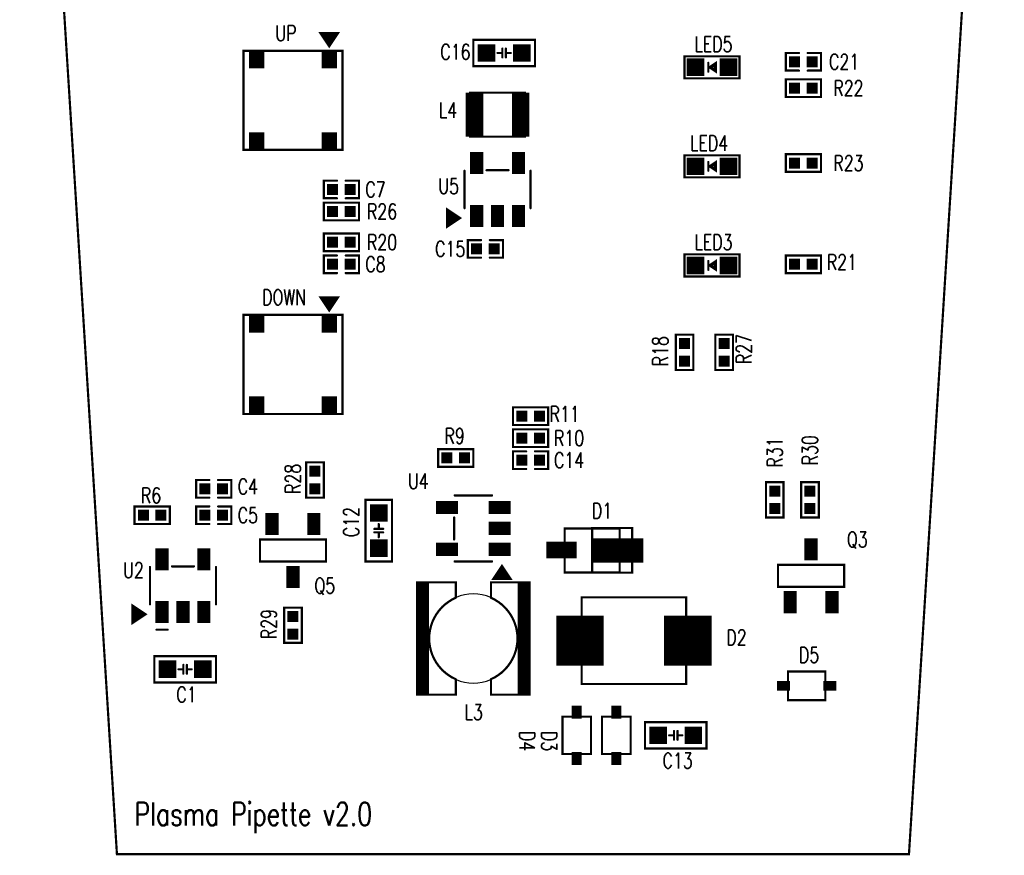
# Model space of a CAD drawing. Extents: x -5.3 to 40.5, y -0.1 to 73.1.
# Tile 1 of 2: x -4.4 to 40.3, y -0.1 to 37.9. Entities that reach past the tile are written whole.
import ezdxf
from ezdxf.enums import TextEntityAlignment as Align

# ---------------------------------------------------------------- set-up
doc = ezdxf.new("R2010")
doc.units = 0
for name, pattern in [('KEEPOUT_00001000$0', [2, 1, 1]), ('TRMIDX_0', [2, 1, 1]), ('TRMIDX_1', [2, 1, 1])]:
    doc.linetypes.add(name, pattern=pattern)
for name, color, linetype in [('BOARD_OUTLINE_00', 254, 'CONTINUOUS'), ('DRIL_NPLTE_THRU_01', 96, 'CONTINUOUS'), ('DRIL_PLTE_THRU_01', 96, 'CONTINUOUS'), ('KEEPOUT_01', 4, 'CONTINUOUS'), ('PADS_INNER', 3, 'CONTINUOUS'), ('PADS_TOP', 3, 'CONTINUOUS'), ('PART_NAME_01', 254, 'CONTINUOUS'), ('PART_TOP_2DLINE_00', 255, 'CONTINUOUS'), ('PART_TOP_2DLINE_01', 255, 'CONTINUOUS'), ('PART_TOP_2DLINE_126', 254, 'CONTINUOUS'), ('PART_TOP_COPPER_01', 255, 'CONTINUOUS'), ('TEXT_126', 254, 'CONTINUOUS')]:
    doc.layers.add(name, color=color, linetype=linetype)
doc.styles.add('W0$1', font='simplex', dxfattribs={"width": 0.75})

# ---------------------------------------------------------------- blocks, each defined once
blk = doc.blocks.new('SMOOTH_0$1')
at = {"const_width": 0.05}
blk.add_lwpolyline([(-0.025, 0, 1), (0.025, 0, 1)], format="xyb", close=True, dxfattribs=at)
blk = doc.blocks.new('BOARD_1')
at = {"layer": 'BOARD_OUTLINE_00', "const_width": 0.1}
blk.add_lwpolyline([(0, -1), (36, -1), (40.28, 67.087, 0.432739), (38.483, 69), (20, 69), (20, 68.94, -0.969914), (18, 68.94), (18, 69), (-2.483, 69, 0.432739), (-4.28, 67.087), (-3.925, 61.595), (-3.92, 61.58), (-3.92, 61.17, -0.414214), (-4.12, 60.97), (-4.17, 60.97, 0.414214), (-4.37, 60.77), (-4.37, 53.3, 0.414214), (-4.07, 53), (-3.67, 53, -0.414214), (-3.37, 52.7), (-3.37, 52.633), (-3.34, 52.26)], format="xyb", close=True, dxfattribs=at)
at = {"layer": 'BOARD_OUTLINE_00'}
for p in [(40.28, 67.087), (0, -1), (36, -1)]:
    blk.add_blockref('SMOOTH_0$1', p, dxfattribs=at)
blk = doc.blocks.new('PART_BODY_TOP_2')
at = {"layer": 'PART_TOP_2DLINE_01', "const_width": 0.1}
for points in [[(-0.2, 0.4), (-0.8, 0.4), (-0.8, -0.4), (-0.2, -0.4)], [(0.2, 0.4), (0.8, 0.4), (0.8, -0.4), (0.2, -0.4)]]:
    blk.add_lwpolyline(points, dxfattribs=at)
at = {"layer": 'PART_TOP_2DLINE_01'}
for p in [(-0.8, 0.4), (-0.2, 0.4), (0.2, 0.4), (0.8, 0.4), (-0.8, -0.4), (-0.2, -0.4), (0.2, -0.4), (0.8, -0.4)]:
    blk.add_blockref('SMOOTH_0$1', p, dxfattribs=at)
blk = doc.blocks.new('DRIL_HOLE_0')
blk.add_lwpolyline([(0, 0, 1), (0, 0, 1)], format="xyb", close=True)
blk = doc.blocks.new('PAD_0')
blk.add_lwpolyline([(0, 0, 1), (0, 0, 1)], format="xyb", close=True)
blk = doc.blocks.new('PAD_1')
at = {"const_width": 0.5}
blk.add_lwpolyline([(-0.25, 0), (0.25, 0)], dxfattribs=at)
blk = doc.blocks.new('STK_TOP_5')
at = {"layer": 'DRIL_NPLTE_THRU_01'}
blk.add_blockref('DRIL_HOLE_0', (0, 0), dxfattribs=at)
at = {"layer": 'PADS_INNER'}
blk.add_blockref('PAD_0', (0, 0), dxfattribs=at)
at = {"layer": 'PADS_TOP'}
blk.add_blockref('PAD_1', (0, 0), dxfattribs=at)
blk = doc.blocks.new('SYM_TOP_4')
for name, p in [('PART_BODY_TOP_2', (0, 0)), ('STK_TOP_5', (-0.4, 0)), ('STK_TOP_5', (0.4, 0))]:
    blk.add_blockref(name, p)
blk = doc.blocks.new('PART_TOP_0')
blk.add_blockref('SYM_TOP_4', (0, 0))
at = {"layer": 'PART_NAME_01', "style": 'W0$1', "width": 0.75}
blk.add_text('C14', height=0.7, rotation=-180, dxfattribs=at).set_placement((-1.75, 0), align=Align.MIDDLE_CENTER)
blk = doc.blocks.new('PART_TOP_1')
blk.add_blockref('SYM_TOP_4', (0, 0))
at = {"layer": 'PART_NAME_01', "style": 'W0$1', "width": 0.75}
blk.add_text('C15', height=0.7, dxfattribs=at).set_placement((-1.6, 0), align=Align.MIDDLE_CENTER)
blk = doc.blocks.new('PART_TOP_5')
blk.add_blockref('SYM_TOP_4', (0, 0))
at = {"layer": 'PART_NAME_01', "style": 'W0$1', "width": 0.75}
blk.add_text('C21', height=0.7, rotation=-180, dxfattribs=at).set_placement((-1.85, 0), align=Align.MIDDLE_CENTER)
blk = doc.blocks.new('PART_TOP_10')
blk.add_blockref('SYM_TOP_4', (0, 0))
at = {"layer": 'PART_NAME_01', "style": 'W0$1', "width": 0.75}
blk.add_text('C4', height=0.7, dxfattribs=at).set_placement((1.55, 0.1), align=Align.MIDDLE_CENTER)
blk = doc.blocks.new('PART_TOP_11')
blk.add_blockref('SYM_TOP_4', (0, 0))
at = {"layer": 'PART_NAME_01', "style": 'W0$1', "width": 0.75}
blk.add_text('C5', height=0.7, dxfattribs=at).set_placement((1.55, 0), align=Align.MIDDLE_CENTER)
blk = doc.blocks.new('PART_BODY_TOP_3')
at = {"layer": 'PART_TOP_2DLINE_00', "const_width": 0.1}
blk.add_lwpolyline([(-1.4, 0.6), (1.4, 0.6), (1.4, -0.6), (-1.4, -0.6)], close=True, dxfattribs=at)
for points in [[(-0.3, 0), (-0.08, 0)], [(-0.08, 0.2), (-0.08, -0.2)], [(0.08, 0.2), (0.08, -0.2)], [(0.08, 0), (0.3, 0)]]:
    blk.add_lwpolyline(points, dxfattribs=at)
at = {"layer": 'PART_TOP_2DLINE_00'}
for p in [(-1.4, 0.6), (1.4, 0.6), (-0.3, 0), (-0.08, 0.2), (-0.08, 0), (0.08, 0.2), (0.08, 0), (0.3, 0), (-0.08, -0.2), (0.08, -0.2), (-1.4, -0.6), (1.4, -0.6)]:
    blk.add_blockref('SMOOTH_0$1', p, dxfattribs=at)
blk = doc.blocks.new('PAD_2')
at = {"const_width": 0.8}
blk.add_lwpolyline([(-0.4, 0), (0.4, 0)], dxfattribs=at)
blk = doc.blocks.new('STK_TOP_6')
at = {"layer": 'DRIL_NPLTE_THRU_01'}
blk.add_blockref('DRIL_HOLE_0', (0, 0), dxfattribs=at)
at = {"layer": 'PADS_INNER'}
blk.add_blockref('PAD_0', (0, 0), dxfattribs=at)
at = {"layer": 'PADS_TOP'}
blk.add_blockref('PAD_2', (0, 0), dxfattribs=at)
blk = doc.blocks.new('SYM_TOP_5')
for name, p in [('PART_BODY_TOP_3', (0, 0)), ('STK_TOP_6', (-0.8, 0)), ('STK_TOP_6', (0.8, 0))]:
    blk.add_blockref(name, p)
blk = doc.blocks.new('PART_TOP_13')
blk.add_blockref('SYM_TOP_5', (0, 0))
at = {"layer": 'PART_NAME_01', "style": 'W0$1', "width": 0.75}
blk.add_text('C1', height=0.7, rotation=180, dxfattribs=at).set_placement((0.4, 1.5))
blk = doc.blocks.new('PART_TOP_14')
blk.add_blockref('SYM_TOP_5', (0, 0))
at = {"layer": 'PART_NAME_01', "style": 'W0$1', "width": 0.75}
blk.add_text('C12', height=0.7, dxfattribs=at).set_placement((-0.3, 0.9))
blk = doc.blocks.new('PART_TOP_15')
blk.add_blockref('SYM_TOP_5', (0, 0))
at = {"layer": 'PART_NAME_01', "style": 'W0$1', "width": 0.75}
blk.add_text('C13', height=0.7, dxfattribs=at).set_placement((-0.6, -1.5))
blk = doc.blocks.new('PART_TOP_16')
blk.add_blockref('SYM_TOP_5', (0, 0))
at = {"layer": 'PART_NAME_01', "style": 'W0$1', "width": 0.75}
blk.add_text('C16', height=0.7, rotation=180, dxfattribs=at).set_placement((2.9, 0.3))
blk = doc.blocks.new('PART_BODY_TOP_21')
at = {"layer": 'PART_TOP_2DLINE_01', "const_width": 0.1}
for points in [[(-1.5, 0.85), (-1.5, -0.85)], [(-0.5, 0.875), (0.5, 0.875)], [(1.5, 0.85), (1.5, -0.85)], [(-2.3, -1), (-2.15, -1)], [(-2.3, -1.1), (-2, -1.1)], [(-2.3, -1.2), (-1.85, -1.2)], [(-2.3, -1.3), (-1.7, -1.3)], [(-2.3, -1.4), (-1.85, -1.4)], [(-2.3, -1.5), (-2, -1.5)], [(-2.3, -1.6), (-2.15, -1.6)]]:
    blk.add_lwpolyline(points, dxfattribs=at)
blk.add_lwpolyline([(-2.3, -0.9), (-1.7, -1.3), (-2.3, -1.7)], close=True, dxfattribs=at)
at = {"layer": 'PART_TOP_2DLINE_01'}
for p in [(-1.5, 0.85), (-0.5, 0.875), (0.5, 0.875), (1.5, 0.85), (-2.3, -0.9), (-1.5, -0.85), (1.5, -0.85), (-2.3, -1), (-2.3, -1.1), (-2.3, -1.2), (-2.3, -1.3), (-2.15, -1), (-2, -1.1), (-1.85, -1.2), (-1.7, -1.3), (-1.7, -1.3), (-2.3, -1.4), (-2.3, -1.5), (-2.3, -1.6), (-2.3, -1.7), (-2.15, -1.6), (-2, -1.5), (-1.85, -1.4)]:
    blk.add_blockref('SMOOTH_0$1', p, dxfattribs=at)
blk = doc.blocks.new('PAD_3')
at = {"const_width": 0.6}
blk.add_lwpolyline([(-0.5, 0), (0.5, 0)], dxfattribs=at)
blk = doc.blocks.new('STK_TOP_7')
at = {"layer": 'DRIL_NPLTE_THRU_01'}
blk.add_blockref('DRIL_HOLE_0', (0, 0), dxfattribs=at)
at = {"layer": 'PADS_INNER'}
blk.add_blockref('PAD_0', (0, 0), dxfattribs=at)
at = {"layer": 'PADS_TOP', "rotation": 90}
blk.add_blockref('PAD_3', (0, 0), dxfattribs=at)
blk = doc.blocks.new('SYM_TOP_23')
for name, p in [('STK_TOP_7', (-0.95, 1.2)), ('STK_TOP_7', (0.95, 1.2)), ('PART_BODY_TOP_21', (0, 0)), ('STK_TOP_7', (-0.95, -1.2)), ('STK_TOP_7', (0, -1.2)), ('STK_TOP_7', (0.95, -1.2))]:
    blk.add_blockref(name, p)
blk = doc.blocks.new('PART_TOP_18')
blk.add_blockref('SYM_TOP_23', (0, 0))
at = {"layer": 'PART_NAME_01', "style": 'W0$1', "width": 0.75}
blk.add_text('U4', height=0.7, rotation=-90, dxfattribs=at).set_placement((2.15, 2.5), align=Align.MIDDLE_CENTER)
blk = doc.blocks.new('PART_BODY_TOP_4')
at = {"layer": 'PART_TOP_2DLINE_00', "const_width": 0.1}
for points in [[(-1.5, 0.85), (-1.5, -0.85)], [(-0.5, 0.875), (0.5, 0.875)], [(1.5, 0.85), (1.5, -0.85)], [(-2.3, -1), (-2.15, -1)], [(-2.3, -1.1), (-2, -1.1)], [(-2.3, -1.2), (-1.85, -1.2)], [(-2.3, -1.3), (-1.7, -1.3)], [(-2.3, -1.4), (-1.85, -1.4)], [(-2.3, -1.5), (-2, -1.5)], [(-2.3, -1.6), (-2.15, -1.6)]]:
    blk.add_lwpolyline(points, dxfattribs=at)
blk.add_lwpolyline([(-2.3, -0.9), (-1.7, -1.3), (-2.3, -1.7)], close=True, dxfattribs=at)
at = {"layer": 'PART_TOP_2DLINE_00'}
for p in [(-1.5, 0.85), (-0.5, 0.875), (0.5, 0.875), (1.5, 0.85), (-2.3, -0.9), (-1.5, -0.85), (1.5, -0.85), (-2.3, -1), (-2.3, -1.1), (-2.3, -1.2), (-2.3, -1.3), (-2.15, -1), (-2, -1.1), (-1.85, -1.2), (-1.7, -1.3), (-1.7, -1.3), (-2.3, -1.4), (-2.3, -1.5), (-2.3, -1.6), (-2.3, -1.7), (-2.15, -1.6), (-2, -1.5), (-1.85, -1.4)]:
    blk.add_blockref('SMOOTH_0$1', p, dxfattribs=at)
blk = doc.blocks.new('SYM_TOP_6')
for name, p in [('STK_TOP_7', (-0.95, 1.2)), ('STK_TOP_7', (0.95, 1.2)), ('PART_BODY_TOP_4', (0, 0)), ('STK_TOP_7', (-0.95, -1.2)), ('STK_TOP_7', (0, -1.2)), ('STK_TOP_7', (0.95, -1.2))]:
    blk.add_blockref(name, p)
blk = doc.blocks.new('PART_TOP_19')
blk.add_blockref('SYM_TOP_6', (0, 0))
at = {"layer": 'PART_NAME_01', "style": 'W0$1', "width": 0.75}
blk.add_text('U5', height=0.7, dxfattribs=at).set_placement((-2.225, 0.15), align=Align.MIDDLE_CENTER)
blk = doc.blocks.new('PART_BODY_TOP_10')
at = {"layer": 'PART_TOP_2DLINE_00', "const_width": 0.1}
blk.add_lwpolyline([(-1.5, 0.5), (1.5, 0.5), (1.5, -0.5), (-1.5, -0.5)], close=True, dxfattribs=at)
at = {"layer": 'PART_TOP_2DLINE_00'}
for p in [(-1.5, 0.5), (1.5, 0.5), (-1.5, -0.5), (1.5, -0.5)]:
    blk.add_blockref('SMOOTH_0$1', p, dxfattribs=at)
blk = doc.blocks.new('SYM_TOP_12')
for name, p in [('STK_TOP_7', (0, 1.2)), ('PART_BODY_TOP_10', (0, 0)), ('STK_TOP_7', (-0.95, -1.2)), ('STK_TOP_7', (0.95, -1.2))]:
    blk.add_blockref(name, p)
blk = doc.blocks.new('PART_TOP_22')
blk.add_blockref('SYM_TOP_12', (0, 0))
at = {"layer": 'PART_NAME_01', "style": 'W0$1', "width": 0.75}
blk.add_text('Q5', height=0.7, rotation=180, dxfattribs=at).set_placement((-1.45, 1.6), align=Align.MIDDLE_CENTER)
blk = doc.blocks.new('PART_BODY_TOP_6')
at = {"layer": 'PART_TOP_2DLINE_01', "const_width": 0.1}
blk.add_lwpolyline([(-0.8, 0.4), (0.8, 0.4), (0.8, -0.4), (-0.8, -0.4)], close=True, dxfattribs=at)
at = {"layer": 'PART_TOP_2DLINE_01'}
for p in [(-0.8, 0.4), (0.8, 0.4), (-0.8, -0.4), (0.8, -0.4)]:
    blk.add_blockref('SMOOTH_0$1', p, dxfattribs=at)
blk = doc.blocks.new('STK_TOP_8')
at = {"layer": 'DRIL_NPLTE_THRU_01'}
blk.add_blockref('DRIL_HOLE_0', (0, 0), dxfattribs=at)
at = {"layer": 'PADS_INNER'}
blk.add_blockref('PAD_0', (0, 0), dxfattribs=at)
at = {"layer": 'PADS_TOP'}
blk.add_blockref('PAD_1', (0, 0), dxfattribs=at)
blk = doc.blocks.new('SYM_TOP_8')
for name, p in [('PART_BODY_TOP_6', (0, 0)), ('STK_TOP_8', (-0.4, 0)), ('STK_TOP_8', (0.4, 0))]:
    blk.add_blockref(name, p)
blk = doc.blocks.new('PART_TOP_24')
blk.add_blockref('SYM_TOP_8', (0, 0))
at = {"layer": 'PART_NAME_01', "style": 'W0$1', "width": 0.75}
blk.add_text('R10', height=0.7, dxfattribs=at).set_placement((1.75, 0), align=Align.MIDDLE_CENTER)
blk = doc.blocks.new('PART_TOP_25')
blk.add_blockref('SYM_TOP_8', (0, 0))
at = {"layer": 'PART_NAME_01', "style": 'W0$1', "width": 0.75}
blk.add_text('R11', height=0.7, rotation=180, dxfattribs=at).set_placement((-1.55, -0.1), align=Align.MIDDLE_CENTER)
blk = doc.blocks.new('PART_TOP_33')
blk.add_blockref('SYM_TOP_8', (0, 0))
at = {"layer": 'PART_NAME_01', "style": 'W0$1', "width": 0.75}
blk.add_text('R28', height=0.7, dxfattribs=at).set_placement((0.05, 1), align=Align.MIDDLE_CENTER)
blk = doc.blocks.new('PART_TOP_34')
blk.add_blockref('SYM_TOP_8', (0, 0))
at = {"layer": 'PART_NAME_01', "style": 'W0$1', "width": 0.75}
blk.add_text('R29', height=0.7, rotation=180, dxfattribs=at).set_placement((-0.05, -1.1), align=Align.MIDDLE_CENTER)
blk = doc.blocks.new('PART_TOP_38')
blk.add_blockref('SYM_TOP_8', (0, 0))
at = {"layer": 'PART_NAME_01', "style": 'W0$1', "width": 0.75}
blk.add_text('R6', height=0.7, rotation=180, dxfattribs=at).set_placement((0.05, -0.9), align=Align.MIDDLE_CENTER)
blk = doc.blocks.new('PART_TOP_41')
blk.add_blockref('SYM_TOP_8', (0, 0))
at = {"layer": 'PART_NAME_01', "style": 'W0$1', "width": 0.75}
blk.add_text('R9', height=0.7, rotation=180, dxfattribs=at).set_placement((0.05, -1), align=Align.MIDDLE_CENTER)
blk = doc.blocks.new('PART_BODY_TOP_9')
at = {"layer": 'PART_TOP_2DLINE_00', "const_width": 0.1}
blk.add_lwpolyline([(-1.25, -1), (1.25, -1), (1.25, 1), (-1.25, 1)], close=True, dxfattribs=at)
at = {"layer": 'PART_TOP_COPPER_01', "linetype": 'TRMIDX_1', "const_width": 0.1}
blk.add_lwpolyline([(0, -1.01), (1.82, -1.01), (1.82, 1.02), (0, 1.02)], close=True, dxfattribs=at)
at = {"layer": 'PART_TOP_2DLINE_00'}
for p in [(-1.25, 1), (1.25, 1), (-1.25, -1), (1.25, -1)]:
    blk.add_blockref('SMOOTH_0$1', p, dxfattribs=at)
at = {"layer": 'PART_TOP_COPPER_01'}
for p in [(0, 1.02), (1.82, 1.02), (0, -1.01), (1.82, -1.01)]:
    blk.add_blockref('SMOOTH_0$1', p, dxfattribs=at)
blk = doc.blocks.new('PAD_6')
at = {"const_width": 0.75}
blk.add_lwpolyline([(-0.69, 0), (0.69, 0)], dxfattribs=at)
blk = doc.blocks.new('STK_TOP_13')
at = {"layer": 'DRIL_PLTE_THRU_01'}
blk.add_blockref('DRIL_HOLE_0', (0, 0), dxfattribs=at)
at = {"layer": 'PADS_INNER'}
blk.add_blockref('PAD_0', (0, 0), dxfattribs=at)
at = {"layer": 'PADS_TOP'}
blk.add_blockref('PAD_6', (0, 0), dxfattribs=at)
blk = doc.blocks.new('PAD_7')
at = {"const_width": 1.1}
blk.add_lwpolyline([(-1.16, 0), (1.16, 0)], dxfattribs=at)
blk = doc.blocks.new('STK_TOP_12')
at = {"layer": 'DRIL_PLTE_THRU_01'}
blk.add_blockref('DRIL_HOLE_0', (0, 0), dxfattribs=at)
at = {"layer": 'PADS_INNER'}
blk.add_blockref('PAD_0', (0, 0), dxfattribs=at)
at = {"layer": 'PADS_TOP'}
blk.add_blockref('PAD_7', (0, 0), dxfattribs=at)
blk = doc.blocks.new('SYM_TOP_11')
for name, p in [('PART_BODY_TOP_9', (0, 0)), ('STK_TOP_12', (1.16, 0)), ('STK_TOP_13', (-1.4, 0.02))]:
    blk.add_blockref(name, p)
blk = doc.blocks.new('PART_TOP_44')
blk.add_blockref('SYM_TOP_11', (0, 0))
at = {"layer": 'PART_NAME_01', "style": 'W0$1', "width": 0.75}
blk.add_text('D1', height=0.7, dxfattribs=at).set_placement((0.45, 1.8), align=Align.MIDDLE_CENTER)
blk = doc.blocks.new('PART_BODY_TOP_11')
at = {"layer": 'PART_TOP_2DLINE_00', "const_width": 0.1}
blk.add_lwpolyline([(-1.25, -1), (1.25, -1), (1.25, 1), (-1.25, 1)], close=True, dxfattribs=at)
at = {"layer": 'PART_TOP_2DLINE_00'}
for p in [(-1.25, 1), (1.25, 1), (-1.25, -1), (1.25, -1)]:
    blk.add_blockref('SMOOTH_0$1', p, dxfattribs=at)
blk = doc.blocks.new('PAD_8')
at = {"const_width": 0.8}
blk.add_lwpolyline([(-1, 0), (1, 0)], dxfattribs=at)
blk = doc.blocks.new('STK_TOP_14')
at = {"layer": 'DRIL_PLTE_THRU_01'}
blk.add_blockref('DRIL_HOLE_0', (0, 0), dxfattribs=at)
at = {"layer": 'PADS_INNER'}
blk.add_blockref('PAD_0', (0, 0), dxfattribs=at)
at = {"layer": 'PADS_TOP', "rotation": 90}
blk.add_blockref('PAD_8', (0, 0), dxfattribs=at)
blk = doc.blocks.new('SYM_TOP_13')
for name, p in [('STK_TOP_14', (-1.05, 0)), ('STK_TOP_14', (1.05, 0)), ('PART_BODY_TOP_11', (0, 0))]:
    blk.add_blockref(name, p)
blk = doc.blocks.new('PART_TOP_45')
blk.add_blockref('SYM_TOP_13', (0, 0))
at = {"layer": 'PART_NAME_01', "style": 'W0$1', "width": 0.75}
blk.add_text('L4', height=0.7, rotation=180, dxfattribs=at).set_placement((2.25, -0.2), align=Align.MIDDLE_CENTER)
blk = doc.blocks.new('PART_BODY_TOP_12')
at = {"layer": 'KEEPOUT_01', "linetype": 'KEEPOUT_00001000$0'}
blk.add_lwpolyline([(-2.025, 0, 1), (2.025, 0, 1)], format="xyb", close=True, dxfattribs=at)
at = {"layer": 'PART_TOP_COPPER_01', "linetype": 'TRMIDX_0', "const_width": 0.1}
blk.add_lwpolyline([(-2.55, 2.55), (-0.8, 2.55), (-0.8, 1.85, 0.651892), (-0.8, -1.85), (-0.8, -2.55), (-2.55, -2.55)], format="xyb", close=True, dxfattribs=at)
at = {"layer": 'PART_TOP_COPPER_01', "linetype": 'TRMIDX_1', "const_width": 0.1}
blk.add_lwpolyline([(0.8, 2.55), (2.55, 2.55), (2.55, -2.55), (0.8, -2.55), (0.8, -1.85, 0.652514), (0.8, 1.85)], format="xyb", close=True, dxfattribs=at)
at = {"layer": 'PART_TOP_COPPER_01'}
for p in [(-2.55, 2.55), (-0.8, 2.55), (0.8, 2.55), (2.55, 2.55), (-0.8, 1.85), (0.8, 1.85), (-0.8, -1.85), (0.8, -1.85), (-2.55, -2.55), (-0.8, -2.55), (0.8, -2.55), (2.55, -2.55)]:
    blk.add_blockref('SMOOTH_0$1', p, dxfattribs=at)
blk = doc.blocks.new('PAD_9')
at = {"const_width": 0.515}
blk.add_lwpolyline([(-2.54, 0), (2.54, 0)], dxfattribs=at)
blk = doc.blocks.new('STK_TOP_15')
at = {"layer": 'DRIL_PLTE_THRU_01'}
blk.add_blockref('DRIL_HOLE_0', (0, 0), dxfattribs=at)
at = {"layer": 'PADS_INNER'}
blk.add_blockref('PAD_0', (0, 0), dxfattribs=at)
at = {"layer": 'PADS_TOP', "rotation": 90}
blk.add_blockref('PAD_9', (0, 0), dxfattribs=at)
blk = doc.blocks.new('SYM_TOP_14')
for name, p in [('STK_TOP_15', (-2.275, 0)), ('STK_TOP_15', (2.275, 0)), ('PART_BODY_TOP_12', (0, 0))]:
    blk.add_blockref(name, p)
blk = doc.blocks.new('PART_TOP_46')
blk.add_blockref('SYM_TOP_14', (0, 0))
at = {"layer": 'PART_NAME_01', "style": 'W0$1', "width": 0.75}
blk.add_text('L3', height=0.7, rotation=180, dxfattribs=at).set_placement((0.4, 3.7))
blk = doc.blocks.new('PART_BODY_TOP_15')
at = {"layer": 'PART_TOP_2DLINE_00', "const_width": 0.1}
for points in [[(-1.5, 0.85), (-1.5, -0.85)], [(-0.5, 0.875), (0.5, 0.875)], [(1.5, 0.85), (1.5, -0.85)], [(-2.3, -1), (-2.15, -1)], [(-2.3, -1.1), (-2, -1.1)], [(-2.3, -1.2), (-1.85, -1.2)], [(-2.3, -1.3), (-1.7, -1.3)], [(-2.3, -1.4), (-1.85, -1.4)], [(-2.3, -1.5), (-2, -1.5)], [(-2.3, -1.6), (-2.15, -1.6)], [(-0.7, -2), (-1.2, -2)]]:
    blk.add_lwpolyline(points, dxfattribs=at)
blk.add_lwpolyline([(-2.3, -0.9), (-1.7, -1.3), (-2.3, -1.7)], close=True, dxfattribs=at)
at = {"layer": 'PART_TOP_2DLINE_00'}
for p in [(-1.5, 0.85), (-0.5, 0.875), (0.5, 0.875), (1.5, 0.85), (-2.3, -0.9), (-1.5, -0.85), (1.5, -0.85), (-2.3, -1), (-2.3, -1.1), (-2.3, -1.2), (-2.3, -1.3), (-2.15, -1), (-2, -1.1), (-1.85, -1.2), (-1.7, -1.3), (-1.7, -1.3), (-2.3, -1.4), (-2.3, -1.5), (-2.3, -1.6), (-2.3, -1.7), (-2.15, -1.6), (-2, -1.5), (-1.85, -1.4), (-1.2, -2), (-0.7, -2)]:
    blk.add_blockref('SMOOTH_0$1', p, dxfattribs=at)
blk = doc.blocks.new('SYM_TOP_17')
for name, p in [('STK_TOP_7', (-0.95, 1.2)), ('STK_TOP_7', (0.95, 1.2)), ('PART_BODY_TOP_15', (0, 0)), ('STK_TOP_7', (-0.95, -1.2)), ('STK_TOP_7', (0, -1.2)), ('STK_TOP_7', (0.95, -1.2))]:
    blk.add_blockref(name, p)
blk = doc.blocks.new('PART_TOP_53')
blk.add_blockref('SYM_TOP_17', (0, 0))
at = {"layer": 'PART_NAME_01', "style": 'W0$1', "width": 0.75}
blk.add_text('U2', height=0.7, dxfattribs=at).set_placement((-2.25, 0.7), align=Align.MIDDLE_CENTER)
blk = doc.blocks.new('PART_TOP_54')
blk.add_blockref('SYM_TOP_8', (0, 0))
at = {"layer": 'PART_NAME_01', "style": 'W0$1', "width": 0.75}
blk.add_text('R18', height=0.7, dxfattribs=at).set_placement((0.05, 1.1), align=Align.MIDDLE_CENTER)
blk = doc.blocks.new('PART_TOP_55')
blk.add_blockref('SYM_TOP_8', (0, 0))
at = {"layer": 'PART_NAME_01', "style": 'W0$1', "width": 0.75}
blk.add_text('R27', height=0.7, dxfattribs=at).set_placement((0.15, -0.9), align=Align.MIDDLE_CENTER)
blk = doc.blocks.new('PART_TOP_59')
blk.add_blockref('SYM_TOP_8', (0, 0))
at = {"layer": 'PART_NAME_01', "style": 'W0$1', "width": 0.75}
blk.add_text('R31', height=0.7, dxfattribs=at).set_placement((2.15, 0), align=Align.MIDDLE_CENTER)
blk = doc.blocks.new('PART_BODY_TOP_18')
at = {"layer": 'PART_TOP_2DLINE_01', "const_width": 0.1}
blk.add_lwpolyline([(-3.05, 2.05), (-2.45, 1.65), (-3.05, 1.25)], close=True, dxfattribs=at)
for points in [[(-3.05, 1.95), (-2.9, 1.95)], [(-3.05, 1.85), (-2.75, 1.85)], [(-3.05, 1.75), (-2.6, 1.75)], [(-3.05, 1.65), (-2.45, 1.65)], [(-3.05, 1.55), (-2.6, 1.55)], [(-3.05, 1.45), (-2.75, 1.45)], [(-3.05, 1.35), (-2.9, 1.35)]]:
    blk.add_lwpolyline(points, dxfattribs=at)
at = {"layer": 'PART_TOP_2DLINE_126', "const_width": 0.1}
for points in [[(-2.25, 2.25), (2.25, 2.25), (2.25, -2.25), (-2.25, -2.25)], [(-2.25, -2.25), (2.25, -2.25), (2.25, 2.25), (-2.25, 2.25)]]:
    blk.add_lwpolyline(points, close=True, dxfattribs=at)
at = {"layer": 'PART_TOP_2DLINE_01'}
for p in [(-3.05, 2.05), (-3.05, 1.95), (-3.05, 1.85), (-3.05, 1.75), (-2.9, 1.95), (-2.75, 1.85), (-2.6, 1.75), (-3.05, 1.65), (-3.05, 1.55), (-3.05, 1.45), (-3.05, 1.35), (-2.9, 1.35), (-2.75, 1.45), (-2.6, 1.55), (-2.45, 1.65), (-2.45, 1.65), (-3.05, 1.25)]:
    blk.add_blockref('SMOOTH_0$1', p, dxfattribs=at)
at = {"layer": 'PART_TOP_2DLINE_126'}
for p in [(-2.25, 2.25), (-2.25, 2.25), (2.25, 2.25), (2.25, 2.25), (-2.25, -2.25), (-2.25, -2.25), (2.25, -2.25), (2.25, -2.25)]:
    blk.add_blockref('SMOOTH_0$1', p, dxfattribs=at)
blk = doc.blocks.new('PAD_15')
at = {"const_width": 0.7}
blk.add_lwpolyline([(-0.425, 0), (0.425, 0)], dxfattribs=at)
blk = doc.blocks.new('STK_TOP_22')
at = {"layer": 'DRIL_NPLTE_THRU_01'}
blk.add_blockref('DRIL_HOLE_0', (0, 0), dxfattribs=at)
at = {"layer": 'PADS_INNER'}
blk.add_blockref('PAD_0', (0, 0), dxfattribs=at)
at = {"layer": 'PADS_TOP'}
blk.add_blockref('PAD_15', (0, 0), dxfattribs=at)
blk = doc.blocks.new('SYM_TOP_20')
for name, p in [('PART_BODY_TOP_18', (0, 0)), ('STK_TOP_22', (-1.875, 1.65)), ('STK_TOP_22', (1.875, 1.65)), ('STK_TOP_22', (-1.875, -1.65)), ('STK_TOP_22', (1.875, -1.65))]:
    blk.add_blockref(name, p)
blk = doc.blocks.new('PART_TOP_60')
blk.add_blockref('SYM_TOP_20', (0, 0))
at = {"layer": 'PART_NAME_01', "style": 'W0$1', "width": 0.75}
blk.add_text('UP', height=0.7, rotation=90, dxfattribs=at).set_placement((-2.7, -0.8))
blk = doc.blocks.new('PART_TOP_61')
blk.add_blockref('SYM_TOP_20', (0, 0))
at = {"layer": 'PART_NAME_01', "style": 'W0$1', "width": 0.75}
blk.add_text('DOWN', height=0.7, rotation=90, dxfattribs=at).set_placement((-2.7, -1.4))
blk = doc.blocks.new('PART_TOP_62')
blk.add_blockref('SYM_TOP_8', (0, 0))
at = {"layer": 'PART_NAME_01', "style": 'W0$1', "width": 0.75}
blk.add_text('R21', height=0.7, dxfattribs=at).set_placement((1.75, 0.1), align=Align.MIDDLE_CENTER)
blk = doc.blocks.new('PART_TOP_63')
blk.add_blockref('SYM_TOP_8', (0, 0))
at = {"layer": 'PART_NAME_01', "style": 'W0$1', "width": 0.75}
blk.add_text('R22', height=0.7, dxfattribs=at).set_placement((2.05, 0), align=Align.MIDDLE_CENTER)
blk = doc.blocks.new('PART_TOP_64')
blk.add_blockref('SYM_TOP_8', (0, 0))
at = {"layer": 'PART_NAME_01', "style": 'W0$1', "width": 0.75}
blk.add_text('R23', height=0.7, dxfattribs=at).set_placement((2.05, 0), align=Align.MIDDLE_CENTER)
blk = doc.blocks.new('PART_BODY_TOP_19')
at = {"layer": 'PART_TOP_2DLINE_01', "const_width": 0.1}
for points in [[(-1.249, 0.5), (1.25, 0.5), (1.25, -0.501), (-1.249, -0.501)], [(-0.12, 0), (0.18, 0.2), (0.18, -0.2)]]:
    blk.add_lwpolyline(points, close=True, dxfattribs=at)
for points in [[(-0.17, 0.2), (-0.17, -0.2)], [(0, 0), (0.11, 0.07), (0.11, -0.07), (0, 0)]]:
    blk.add_lwpolyline(points, dxfattribs=at)
at = {"layer": 'PART_TOP_2DLINE_01'}
for p in [(-1.249, 0.5), (1.25, 0.5), (-0.17, 0.2), (-0.12, 0), (0, 0), (0, 0), (0.11, 0.07), (0.18, 0.2), (-0.17, -0.2), (0.11, -0.07), (0.18, -0.2), (-1.249, -0.501), (1.25, -0.501)]:
    blk.add_blockref('SMOOTH_0$1', p, dxfattribs=at)
blk = doc.blocks.new('STK_TOP_23')
at = {"layer": 'DRIL_NPLTE_THRU_01'}
blk.add_blockref('DRIL_HOLE_0', (0, 0), dxfattribs=at)
at = {"layer": 'PADS_INNER'}
blk.add_blockref('PAD_0', (0, 0), dxfattribs=at)
at = {"layer": 'PADS_TOP'}
blk.add_blockref('PAD_2', (0, 0), dxfattribs=at)
blk = doc.blocks.new('SYM_TOP_21')
for name, p in [('PART_BODY_TOP_19', (0, 0)), ('STK_TOP_23', (-0.75, 0)), ('STK_TOP_23', (0.75, 0))]:
    blk.add_blockref(name, p)
blk = doc.blocks.new('PART_TOP_65')
blk.add_blockref('SYM_TOP_21', (0, 0))
at = {"layer": 'PART_NAME_01', "style": 'W0$1', "width": 0.75}
blk.add_text('LED3', height=0.7, dxfattribs=at).set_placement((-0.8, 0.7))
blk = doc.blocks.new('PART_TOP_66')
blk.add_blockref('SYM_TOP_21', (0, 0))
at = {"layer": 'PART_NAME_01', "style": 'W0$1', "width": 0.75}
blk.add_text('LED4', height=0.7, dxfattribs=at).set_placement((-1, 0.7))
blk = doc.blocks.new('PART_TOP_67')
blk.add_blockref('SYM_TOP_21', (0, 0))
at = {"layer": 'PART_NAME_01', "style": 'W0$1', "width": 0.75}
blk.add_text('LED5', height=0.7, dxfattribs=at).set_placement((-0.8, 0.7))
blk = doc.blocks.new('PART_TOP_70')
blk.add_blockref('SYM_TOP_4', (0, 0))
at = {"layer": 'PART_NAME_01', "style": 'W0$1', "width": 0.75}
blk.add_text('C7', height=0.7, rotation=-180, dxfattribs=at).set_placement((-1.55, 0), align=Align.MIDDLE_CENTER)
blk = doc.blocks.new('PART_TOP_71')
blk.add_blockref('SYM_TOP_4', (0, 0))
at = {"layer": 'PART_NAME_01', "style": 'W0$1', "width": 0.75}
blk.add_text('C8', height=0.7, rotation=-180, dxfattribs=at).set_placement((-1.55, 0), align=Align.MIDDLE_CENTER)
blk = doc.blocks.new('PART_TOP_72')
blk.add_blockref('SYM_TOP_8', (0, 0))
at = {"layer": 'PART_NAME_01', "style": 'W0$1', "width": 0.75}
blk.add_text('R20', height=0.7, dxfattribs=at).set_placement((1.85, 0), align=Align.MIDDLE_CENTER)
blk = doc.blocks.new('PART_TOP_73')
blk.add_blockref('SYM_TOP_8', (0, 0))
at = {"layer": 'PART_NAME_01', "style": 'W0$1', "width": 0.75}
blk.add_text('R26', height=0.7, dxfattribs=at).set_placement((1.85, 0), align=Align.MIDDLE_CENTER)
blk = doc.blocks.new('PART_BODY_TOP_5')
at = {"layer": 'PART_TOP_2DLINE_00', "const_width": 0.1}
blk.add_lwpolyline([(-1.5, 0.5), (1.5, 0.5), (1.5, -0.5), (-1.5, -0.5)], close=True, dxfattribs=at)
at = {"layer": 'PART_TOP_2DLINE_00'}
for p in [(-1.5, 0.5), (1.5, 0.5), (-1.5, -0.5), (1.5, -0.5)]:
    blk.add_blockref('SMOOTH_0$1', p, dxfattribs=at)
blk = doc.blocks.new('SYM_TOP_7')
for name, p in [('STK_TOP_7', (0, 1.2)), ('PART_BODY_TOP_5', (0, 0)), ('STK_TOP_7', (-0.95, -1.2)), ('STK_TOP_7', (0.95, -1.2))]:
    blk.add_blockref(name, p)
blk = doc.blocks.new('PART_TOP_74')
blk.add_blockref('SYM_TOP_7', (0, 0))
at = {"layer": 'PART_NAME_01', "style": 'W0$1', "width": 0.75}
blk.add_text('Q3', height=0.7, dxfattribs=at).set_placement((2.1, 1.65), align=Align.MIDDLE_CENTER)
blk = doc.blocks.new('PART_TOP_75')
blk.add_blockref('SYM_TOP_8', (0, 0))
at = {"layer": 'PART_NAME_01', "style": 'W0$1', "width": 0.75}
blk.add_text('R30', height=0.7, dxfattribs=at).set_placement((2.25, 0), align=Align.MIDDLE_CENTER)
blk = doc.blocks.new('PART_BODY_TOP_20')
at = {"layer": 'PART_TOP_2DLINE_00', "const_width": 0.1}
blk.add_lwpolyline([(-2.375, -1.97), (2.375, -1.97), (2.375, 1.97), (-2.375, 1.97)], close=True, dxfattribs=at)
at = {"layer": 'PART_TOP_2DLINE_00'}
for p in [(-2.375, 1.97), (2.375, 1.97), (-2.375, -1.97), (2.375, -1.97)]:
    blk.add_blockref('SMOOTH_0$1', p, dxfattribs=at)
blk = doc.blocks.new('PAD_17')
blk.add_lwpolyline([(0, 0), (0, 0)])
blk = doc.blocks.new('PAD_18')
at = {"const_width": 2.16}
blk.add_lwpolyline([(-1.13, 0), (1.13, 0)], dxfattribs=at)
blk = doc.blocks.new('STK_TOP_24')
at = {"layer": 'DRIL_PLTE_THRU_01'}
blk.add_blockref('DRIL_HOLE_0', (0, 0), dxfattribs=at)
at = {"layer": 'PADS_INNER'}
blk.add_blockref('PAD_17', (0, 0), dxfattribs=at)
at = {"layer": 'PADS_TOP', "rotation": 90}
blk.add_blockref('PAD_18', (0, 0), dxfattribs=at)
blk = doc.blocks.new('SYM_TOP_22')
for name, p in [('STK_TOP_24', (-2.45, 0)), ('PART_BODY_TOP_20', (0, 0)), ('STK_TOP_24', (2.45, 0))]:
    blk.add_blockref(name, p)
blk = doc.blocks.new('PART_TOP_76')
blk.add_blockref('SYM_TOP_22', (0, 0))
at = {"layer": 'PART_NAME_01', "style": 'W0$1', "width": 0.75}
blk.add_text('D2', height=0.7, rotation=180, dxfattribs=at).set_placement((-4.2, 0.2))
blk = doc.blocks.new('PART_BODY_TOP_25')
at = {"layer": 'PART_TOP_2DLINE_00', "const_width": 0.1}
blk.add_lwpolyline([(-0.85, -0.65), (0.85, -0.65), (0.85, 0.65), (-0.85, 0.65)], close=True, dxfattribs=at)
at = {"layer": 'PART_TOP_2DLINE_00'}
for p in [(-0.85, 0.65), (0.85, 0.65), (-0.85, -0.65), (0.85, -0.65)]:
    blk.add_blockref('SMOOTH_0$1', p, dxfattribs=at)
blk = doc.blocks.new('PAD_25')
at = {"const_width": 0.45}
blk.add_lwpolyline([(-0.295, 0), (0.295, 0)], dxfattribs=at)
blk = doc.blocks.new('STK_TOP_31')
at = {"layer": 'DRIL_PLTE_THRU_01'}
blk.add_blockref('DRIL_HOLE_0', (0, 0), dxfattribs=at)
at = {"layer": 'PADS_INNER'}
blk.add_blockref('PAD_0', (0, 0), dxfattribs=at)
at = {"layer": 'PADS_TOP'}
blk.add_blockref('PAD_25', (0, 0), dxfattribs=at)
blk = doc.blocks.new('SYM_TOP_27')
for name, p in [('PART_BODY_TOP_25', (0, 0)), ('STK_TOP_31', (-1.055, 0)), ('STK_TOP_31', (1.055, 0))]:
    blk.add_blockref(name, p)
blk = doc.blocks.new('PART_TOP_82')
blk.add_blockref('SYM_TOP_27', (0, 0))
at = {"layer": 'PART_NAME_01', "style": 'W0$1', "width": 0.75}
blk.add_text('D3', height=0.7, rotation=180, dxfattribs=at).set_placement((0.2, 1.6))
blk = doc.blocks.new('PART_TOP_83')
blk.add_blockref('SYM_TOP_27', (0, 0))
at = {"layer": 'PART_NAME_01', "style": 'W0$1', "width": 0.75}
blk.add_text('D4', height=0.7, rotation=180, dxfattribs=at).set_placement((0.2, 4.4))
blk = doc.blocks.new('PART_TOP_84')
blk.add_blockref('SYM_TOP_27', (0, 0))
at = {"layer": 'PART_NAME_01', "style": 'W0$1', "width": 0.75}
blk.add_text('D5', height=0.7, rotation=180, dxfattribs=at).set_placement((0.35, -1.05))

msp = doc.modelspace()

# ---------------------------------------------------------------- block references
for name, p in [('BOARD_1', (0, 1)), ('PART_TOP_67', (27.05, 35.75)), ('PART_TOP_63', (31.2, 34.8)), ('PART_TOP_66', (27.05, 31.25)), ('PART_TOP_19', (17.3, 30.2)), ('PART_TOP_64', (31.2, 31.4)), ('PART_TOP_73', (10.2, 29.2)), ('PART_TOP_72', (10.2, 27.8)), ('PART_TOP_1', (16.75, 27.5)), ('PART_TOP_65', (27.05, 26.75)), ('PART_TOP_62', (31.2, 26.8)), ('PART_TOP_24', (18.8, 18.9)), ('PART_TOP_10', (4.4, 16.6)), ('PART_TOP_11', (4.4, 15.4)), ('PART_TOP_44', (21.6, 13.8)), ('PART_TOP_74', (31.55, 12.65)), ('PART_TOP_53', (3, 12.2)), ('PART_TOP_15', (25.4, 5.4))]:
    msp.add_blockref(name, p)
for name, p, rotation in [('PART_TOP_60', (8, 34.25), 270), ('PART_TOP_16', (17.6, 36.4), 180), ('PART_TOP_5', (31.2, 36), 180), ('PART_TOP_45', (17.3, 33.6), 180), ('PART_TOP_70', (10.2, 30.2), 180), ('PART_TOP_71', (10.2, 26.8), 180), ('PART_TOP_61', (8, 22.25), 270), ('PART_TOP_54', (25.8, 22.8), 90), ('PART_TOP_55', (27.6, 22.8), 90), ('PART_TOP_25', (18.8, 19.9), 180), ('PART_TOP_41', (15.4, 18), 180), ('PART_TOP_59', (29.9, 16.1), 90), ('PART_TOP_75', (31.5, 16.1), 90), ('PART_TOP_0', (18.8, 17.9), 180), ('PART_TOP_33', (9, 17), 90), ('PART_TOP_18', (16.2, 14.8), 90), ('PART_TOP_38', (1.6, 15.4), 180), ('PART_TOP_14', (11.9, 14.7), 90), ('PART_TOP_22', (8, 13.8), 180), ('PART_TOP_46', (16.2, 9.8), 180), ('PART_TOP_76', (23.5, 9.7), 180), ('PART_TOP_34', (8, 10.4), 270), ('PART_TOP_84', (31.35, 7.65), 180), ('PART_TOP_13', (3.1, 8.4), 180), ('PART_TOP_83', (22.7, 5.4), 90), ('PART_TOP_82', (20.9, 5.4), 90)]:
    msp.add_blockref(name, p, dxfattribs=dict(rotation=rotation))

# ---------------------------------------------------------------- texts
at = {"layer": 'TEXT_126', "style": 'W0$1', "width": 0.75}
msp.add_text('Plasma Pipette v2.0', height=1.05, dxfattribs=at).set_placement((0.8, 1.3))

doc.saveas('drawing.dxf')
